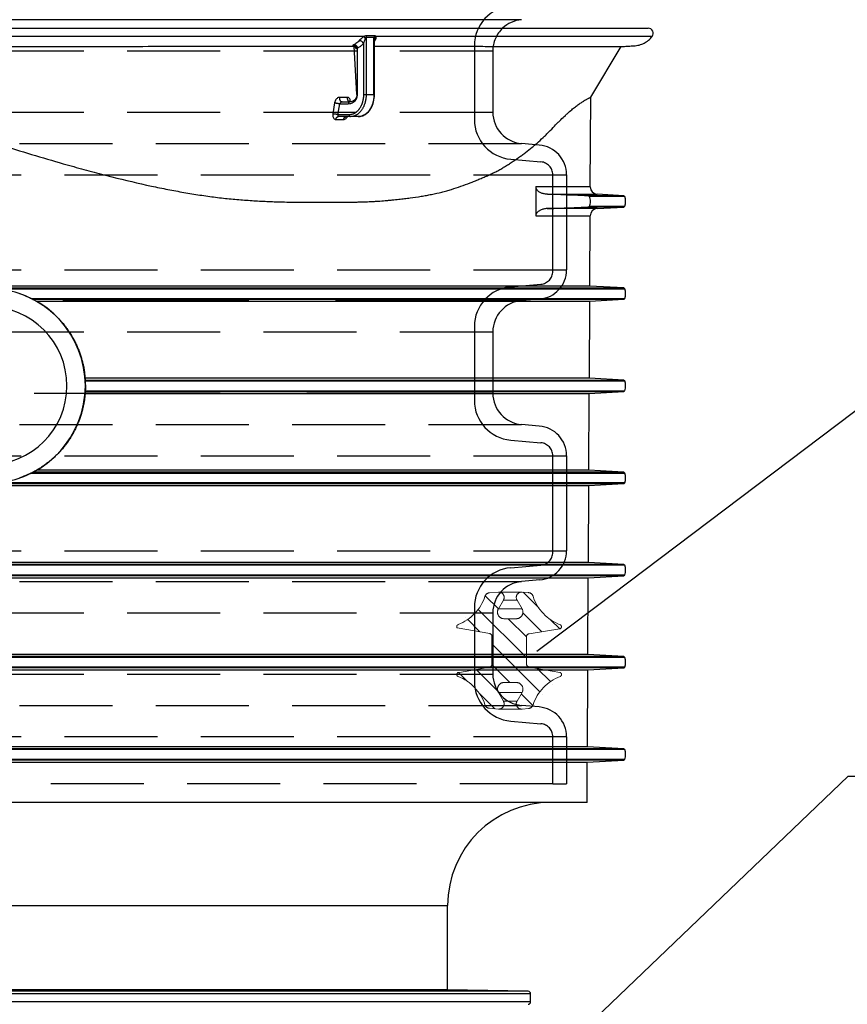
# Model space of a CAD drawing. Extents: x -92 to 107, y -193 to 75.
# Tile 7 of 10: x -4 to 29, y -119 to -79. Entities that reach past the tile are written whole.
import ezdxf

# ---------------------------------------------------------------- set-up
doc = ezdxf.new("R2010")
doc.units = 0
doc.header["$LTSCALE"] = 10
doc.header["$MEASUREMENT"] = 0
doc.linetypes.add('HIDDEN1', pattern=[1.1, 0.75, -0.35])
doc.layers.get('0').update_dxf_attribs({"linetype": 'CONTINUOUS'})
doc.layers.add('ASS', color=7, linetype='CONTINUOUS')
doc.layers.add('CIENKA', color=7, linetype='CONTINUOUS')

msp = doc.modelspace()

# ---------------------------------------------------------------- hatches: boundary and pattern name
at = {"layer": 'CIENKA', "linetype": 'HIDDEN1', "lineweight": 0}
h = msp.add_hatch(dxfattribs=at)
h.set_pattern_fill('ANSI31', color=256, scale=0.185805, angle=90, style=0)
h.set_pattern_definition([(135, (21.5264, -113.37864), (-0.417144, -0.417144), [])])
edge = h.paths.add_edge_path(flags=0)
edge.add_arc((16.144, -103.23), 0.268, -90, 30, ccw=False)
edge.add_line((16.144, -103.498), (15.654, -103.498))
edge.add_arc((15.654, -103.23), 0.268, 150, 270, ccw=False)
edge.add_line((15.422, -103.096), (15.625, -102.745))
edge.add_arc((15.439, -102.638), 0.215, 330, 455)
edge.add_line((15.42, -102.424), (15.062, -102.455))
edge.add_arc((15.08, -102.669), 0.215, 95, 161.8607)
edge.add_arc((13.143, -102.034), 1.824, 291.0231, 341.8607, ccw=False)
edge.add_arc((13.828, -103.817), 0.0859, 111.0231, 212.8918)
edge.add_line((13.756, -103.864), (15.072, -104.096))
edge.add_arc((15.052, -104.206), 0.111, 0, 80, ccw=False)
edge.add_line((15.164, -104.206), (15.164, -105.34))
edge.add_arc((15.052, -105.34), 0.111, 280, 360, ccw=False)
edge.add_line((15.072, -105.45), (13.847, -105.666))
edge.add_arc((13.828, -105.749), 0.0859, 77.0376, 248.9757)
edge.add_arc((13.143, -107.532), 1.824, 18.1388, 68.9757, ccw=False)
edge.add_arc((15.08, -106.898), 0.215, 198.1388, 265)
edge.add_line((15.062, -107.111), (15.42, -107.143))
edge.add_arc((15.439, -106.929), 0.215, 265, 390)
edge.add_line((15.625, -106.822), (15.423, -106.472))
edge.add_arc((15.655, -106.337), 0.268, 90, 210, ccw=False)
edge.add_line((15.655, -106.069), (16.143, -106.069))
edge.add_arc((16.143, -106.337), 0.268, -30, 90, ccw=False)
edge.add_line((16.375, -106.472), (16.173, -106.822))
edge.add_arc((16.359, -106.929), 0.215, 150, 275)
edge.add_line((16.377, -107.143), (16.636, -107.12))
edge.add_arc((16.617, -106.906), 0.215, 275, 342.0068)
edge.add_arc((18.557, -107.536), 1.824, 110.7012, 162.0068, ccw=False)
edge.add_arc((17.881, -105.749), 0.0859, 290.7012, 440)
edge.add_line((17.896, -105.665), (16.667, -105.448))
edge.add_arc((16.691, -105.309), 0.141, 180, 260, ccw=False)
edge.add_line((16.55, -105.309), (16.55, -104.237))
edge.add_arc((16.684, -104.237), 0.134, 99.1556, 180, ccw=False)
edge.add_line((16.662, -104.105), (17.895, -103.906))
edge.add_arc((17.881, -103.822), 0.0859, 279.1556, 429.2489)
edge.add_arc((18.558, -102.035), 1.824, 197.8542, 249.2489, ccw=False)
edge.add_arc((16.617, -102.66), 0.215, 17.8542, 85)
edge.add_line((16.636, -102.447), (16.377, -102.424))
edge.add_arc((16.359, -102.638), 0.215, 85, 210)
edge.add_line((16.173, -102.745), (16.376, -103.096))

# ---------------------------------------------------------------- linework, layer by layer
at = {"linetype": 'Continuous'}
for p, q in [((16.351, -79.343), (-17.228, -79.343)), ((-17.228, -79.673), (21.459, -79.673)), ((10.002, -80.011), (-17.228, -80.011)), ((10.086, -80.053), (10.086, -82.351)), ((10.401, -82.351), (10.401, -80.053)), ((10.423, -82.351), (10.423, -80.141)), ((21.622, -80.011), (10.483, -80.011)), ((9.718, -82.351), (9.605, -80.402)), ((9.74, -82.351), (9.74, -80.476)), ((9.981, -80.291), (9.981, -82.351)), ((19.15, -82.462), (20.38, -80.414)), ((9.981, -82.351), (10.086, -82.351)), ((10.086, -82.351), (10.401, -82.351)), ((10.423, -82.351), (10.401, -82.351)), ((19.131, -86.078), (19.15, -82.462)), ((8.816, -82.689), (8.744, -83.135)), ((8.95, -83.169), (9.022, -82.722)), ((9.022, -82.722), (9.368, -82.722)), ((9.113, -82.648), (9.42, -82.648)), ((9.402, -83.169), (8.95, -83.169)), ((9.455, -83.243), (8.968, -83.243)), ((9.77, -83.243), (9.455, -83.243)), ((16.939, -86.078), (16.929, -87.248)), ((19.131, -86.078), (16.939, -86.078)), ((17.401, -86.376), (19.412, -86.376)), ((20.478, -86.437), (19.033, -86.437)), ((20.518, -86.467), (19.091, -86.467)), ((20.478, -86.437), (19.412, -86.376)), ((19.405, -86.952), (17.391, -86.952)), ((20.478, -86.891), (19.033, -86.891)), ((20.518, -86.862), (19.091, -86.862)), ((19.405, -86.952), (20.478, -86.891)), ((16.929, -87.248), (19.125, -87.248)), ((19.11, -90.078), (19.125, -87.248)), ((19.11, -90.078), (-17.228, -90.078)), ((-17.228, -90.155), (20.478, -90.155)), ((20.478, -90.155), (19.11, -90.078)), ((-4.803, -90.185), (20.518, -90.185)), ((-3.419, -90.58), (20.518, -90.58)), ((-3.36, -90.61), (20.478, -90.61)), ((-3.217, -90.688), (19.107, -90.688)), ((19.091, -93.795), (19.107, -90.688)), ((19.107, -90.688), (20.478, -90.61)), ((19.091, -93.795), (-1.25, -93.795)), ((-1.245, -93.874), (20.478, -93.874)), ((-1.243, -93.903), (20.518, -93.903)), ((20.478, -93.874), (19.091, -93.795)), ((-1.25, -94.407), (19.087, -94.407)), ((-1.245, -94.328), (20.478, -94.328)), ((-1.243, -94.299), (20.518, -94.299)), ((19.071, -97.512), (19.087, -94.407)), ((19.087, -94.407), (20.478, -94.328)), ((-3.419, -97.622), (20.518, -97.622)), ((20.478, -97.592), (-3.36, -97.592)), ((19.071, -97.512), (-3.214, -97.512)), ((20.478, -97.592), (19.071, -97.512)), ((-17.228, -98.047), (20.478, -98.047)), ((20.518, -98.017), (-4.803, -98.017)), ((19.068, -98.127), (20.478, -98.047)), ((-17.228, -98.127), (19.068, -98.127)), ((19.052, -101.23), (19.068, -98.127)), ((19.052, -101.23), (-17.228, -101.23)), ((20.478, -101.311), (19.052, -101.23)), ((20.478, -101.311), (-17.228, -101.311)), ((20.518, -101.34), (-17.228, -101.34)), ((20.518, -101.736), (-17.228, -101.736)), ((20.478, -101.765), (-17.228, -101.765)), ((-17.228, -101.846), (19.048, -101.846)), ((19.032, -104.947), (19.048, -101.846)), ((19.048, -101.846), (20.478, -101.765)), ((19.032, -104.947), (-17.228, -104.947)), ((20.478, -105.029), (-17.228, -105.029)), ((20.518, -105.059), (-17.228, -105.059)), ((20.478, -105.029), (19.032, -104.947)), ((20.518, -105.454), (-17.228, -105.454)), ((20.478, -105.484), (-17.228, -105.484)), ((-17.228, -105.566), (19.029, -105.566)), ((19.013, -108.664), (19.029, -105.566)), ((19.029, -105.566), (20.478, -105.484)), ((19.013, -108.664), (-17.228, -108.664)), ((20.478, -108.748), (-17.228, -108.748)), ((20.518, -108.777), (-17.228, -108.777)), ((20.478, -108.748), (19.013, -108.664)), ((20.518, -109.172), (-17.228, -109.172)), ((20.478, -109.202), (-17.228, -109.202)), ((19.009, -109.286), (20.478, -109.202)), ((-17.228, -109.286), (19.009, -109.286)), ((19.001, -110.909), (19.009, -109.286)), ((19.001, -110.909), (-17.228, -110.909)), ((-17.228, -115.073), (13.375, -115.073)), ((13.375, -118.473), (13.375, -115.073)), ((13.375, -118.473), (-17.228, -118.473)), ((16.621, -118.53), (-17.228, -118.53)), ((16.724, -118.634), (-17.228, -118.634)), ((16.621, -118.53), (13.375, -118.473)), ((16.724, -118.95), (16.724, -118.634)), ((16.724, -118.95), (-17.228, -118.95))]:
    msp.add_line(p, q, dxfattribs=at)
for points in [[(9.981, -80.291), (9.977, -80.285, 0.008604), (9.974, -80.28, 0.007896), (9.97, -80.274, 0.007541), (9.966, -80.268, 0.007646), (9.962, -80.263, 0.007593), (9.957, -80.257, 0.007521), (9.952, -80.251, 0.007438), (9.947, -80.245, 0.007446), (9.941, -80.24, 0.007422), (9.936, -80.234, 0.007448), (9.93, -80.229, 0.007462), (9.924, -80.223, 0.00752), (9.917, -80.218, 0.007586), (9.911, -80.213, 0.007691), (9.904, -80.209, 0.007789), (9.898, -80.204, 0.007885), (9.891, -80.2, 0.008102), (9.884, -80.196, 0.00841), (9.877, -80.193, 0.008451), (9.871, -80.189, 0.008197), (9.864, -80.186, 0.009145), (9.858, -80.184, 0.010988), (9.851, -80.182, 0.009098), (9.845, -80.18, 0.004083), (9.839, -80.178, 0.012665), (9.833, -80.177, 0.023328), (9.823, -80.175, 0.013133), (9.811, -80.174, 0.00757)], [(10.002, -80.011), (10.002, -80.013, 0.003595), (10.003, -80.016, 0.003313), (10.004, -80.018, 0.003089), (10.005, -80.02, 0.002943), (10.006, -80.023, 0.002787), (10.007, -80.026, 0.002646), (10.009, -80.029, 0.002511), (10.01, -80.031, 0.002399), (10.011, -80.034, 0.002288), (10.012, -80.037, 0.002194), (10.014, -80.04, 0.002101), (10.015, -80.043, 0.00202), (10.017, -80.046, 0.001944), (10.019, -80.049, 0.00188), (10.02, -80.053, 0.00181), (10.022, -80.056, 0.001743), (10.024, -80.059, 0.001702), (10.026, -80.062, 0.001684), (10.027, -80.066, 0.001593), (10.029, -80.069, 0.001456), (10.031, -80.073, 0.001559), (10.033, -80.076, 0.001796), (10.035, -80.079, 0.001348), (10.037, -80.083, 0.000496), (10.039, -80.086, 0.001821), (10.041, -80.09, 0.003024), (10.045, -80.095, 0.001469), (10.05, -80.103, 0.00078)], [(10.414, -79.982), (10.413, -79.984, 0.00334), (10.412, -79.986, 0.003298), (10.411, -79.988, 0.003267), (10.411, -79.991, 0.003257), (10.41, -79.993, 0.00324), (10.409, -79.995, 0.003222), (10.409, -79.997, 0.003202), (10.408, -80, 0.003187), (10.407, -80.002, 0.00317), (10.407, -80.004, 0.003155), (10.406, -80.007, 0.003137), (10.406, -80.009, 0.003121), (10.405, -80.011, 0.003108), (10.405, -80.014, 0.0031), (10.404, -80.016, 0.003078), (10.404, -80.019, 0.003047), (10.404, -80.021, 0.003059), (10.403, -80.024, 0.003107), (10.403, -80.026, 0.003009), (10.403, -80.029, 0.002803), (10.402, -80.031, 0.003076), (10.402, -80.033, 0.003642), (10.402, -80.036, 0.002768), (10.402, -80.038, 0.000978), (10.402, -80.041, 0.003863), (10.402, -80.043, 0.006608), (10.401, -80.048, 0.003241), (10.401, -80.053, 0.001722)], [(10.483, -80.011), (10.48, -80.013, 0.005872), (10.477, -80.016, 0.005824), (10.473, -80.018, 0.005837), (10.47, -80.021, 0.00595), (10.467, -80.023, 0.006033), (10.464, -80.026, 0.006101), (10.462, -80.029, 0.006168), (10.459, -80.031, 0.00625), (10.456, -80.034, 0.006326), (10.453, -80.037, 0.006406), (10.451, -80.04, 0.006481), (10.448, -80.043, 0.006558), (10.446, -80.046, 0.006641), (10.444, -80.049, 0.006731), (10.441, -80.053, 0.006795), (10.439, -80.056, 0.006832), (10.437, -80.059, 0.006966), (10.435, -80.062, 0.007173), (10.434, -80.066, 0.007062), (10.432, -80.069, 0.006683), (10.43, -80.073, 0.007403), (10.429, -80.076, 0.008844), (10.427, -80.079, 0.006879), (10.426, -80.083, 0.002578), (10.425, -80.086, 0.009619), (10.424, -80.09, 0.016779), (10.423, -80.095, 0.008467), (10.421, -80.103, 0.004569)], [(10.441, -80.174), (10.44, -80.174, 0.001614), (10.439, -80.174, 0.001613), (10.439, -80.174, 0.001622), (10.438, -80.174, 0.001643), (10.438, -80.174, 0.001659), (10.437, -80.174, 0.001674), (10.436, -80.174, 0.001689), (10.436, -80.174, 0.001706), (10.435, -80.174, 0.001722), (10.435, -80.174, 0.001739), (10.434, -80.175, 0.001755), (10.433, -80.175, 0.001771), (10.433, -80.175, 0.001789), (10.432, -80.175, 0.00181), (10.432, -80.175, 0.001822), (10.431, -80.175, 0.001828), (10.431, -80.175, 0.001861), (10.43, -80.175, 0.001919), (10.429, -80.175, 0.00188), (10.429, -80.175, 0.001769), (10.428, -80.175, 0.001975), (10.428, -80.175, 0.002387), (10.427, -80.175, 0.00182), (10.427, -80.175, 0.000607), (10.426, -80.176, 0.002614), (10.425, -80.176, 0.004581), (10.424, -80.176, 0.002256), (10.423, -80.176, 0.001196)], [(9.55, -80.372), (9.555, -80.371, -0.008376), (9.56, -80.371, -0.008235), (9.565, -80.371, -0.008186), (9.57, -80.371, -0.008304), (9.575, -80.371, -0.008361), (9.58, -80.371, -0.008388), (9.585, -80.371, -0.008407), (9.59, -80.372, -0.008446), (9.595, -80.373, -0.008467), (9.6, -80.374, -0.008489), (9.605, -80.375, -0.0085), (9.61, -80.376, -0.008513), (9.615, -80.378, -0.008517), (9.62, -80.379, -0.008516), (9.625, -80.381, -0.008515), (9.629, -80.383, -0.008504), (9.634, -80.385, -0.008492), (9.638, -80.388, -0.008463), (9.643, -80.39, -0.008454), (9.647, -80.393, -0.008435), (9.651, -80.395, -0.008386), (9.656, -80.398, -0.008292), (9.66, -80.401, -0.008337), (9.663, -80.404, -0.008392), (9.667, -80.407, -0.007766), (9.671, -80.41, -0.007198), (9.674, -80.413, -0.0086), (9.676, -80.416, -0.011504), (9.678, -80.418, -0.015959), (9.68, -80.42, -0.023106), (9.681, -80.422, -0.036403), (9.681, -80.424, -0.060372), (9.681, -80.425, -0.103321), (9.681, -80.426, -0.136515), (9.68, -80.427, -0.106981), (9.678, -80.427, -0.064046), (9.676, -80.427, -0.037955), (9.674, -80.427, -0.024713), (9.67, -80.426, -0.016196), (9.667, -80.426, -0.011156), (9.663, -80.424, -0.009262), (9.658, -80.423, -0.008323), (9.653, -80.421, -0.004987), (9.647, -80.419, -0.001666), (9.642, -80.418, -0.005463), (9.635, -80.415, -0.006853), (9.622, -80.409, -0.002691), (9.605, -80.402, -0.001307)], [(9.601, -80.336), (9.606, -80.336, -0.0168), (9.611, -80.336, -0.015411), (9.616, -80.337, -0.01463), (9.622, -80.338, -0.01468), (9.627, -80.34, -0.014345), (9.633, -80.342, -0.013932), (9.639, -80.344, -0.013443), (9.645, -80.347, -0.013097), (9.651, -80.35, -0.012648), (9.656, -80.354, -0.012279), (9.662, -80.358, -0.011852), (9.668, -80.362, -0.011502), (9.674, -80.367, -0.011132), (9.679, -80.372, -0.010829), (9.685, -80.377, -0.010487), (9.69, -80.383, -0.010159), (9.695, -80.389, -0.00996), (9.7, -80.395, -0.009868), (9.705, -80.401, -0.009436), (9.71, -80.408, -0.008741), (9.714, -80.414, -0.009293), (9.718, -80.421, -0.010581), (9.722, -80.428, -0.008279), (9.725, -80.435, -0.003598), (9.728, -80.441, -0.010813), (9.731, -80.449, -0.018196), (9.735, -80.461, -0.009451), (9.74, -80.476, -0.005244)], [(9.012, -82.466), (9.011, -82.471, 0.006402), (9.01, -82.476, 0.00624), (9.01, -82.481, 0.006164), (9.01, -82.487, 0.006236), (9.009, -82.492, 0.006264), (9.009, -82.497, 0.006276), (9.009, -82.503, 0.006287), (9.009, -82.508, 0.006325), (9.01, -82.513, 0.006355), (9.01, -82.519, 0.006394), (9.011, -82.524, 0.006433), (9.011, -82.53, 0.006481), (9.012, -82.535, 0.006532), (9.013, -82.54, 0.006587), (9.014, -82.545, 0.00665), (9.016, -82.55, 0.006711), (9.017, -82.555, 0.006787), (9.018, -82.56, 0.006856), (9.02, -82.565, 0.006942), (9.022, -82.57, 0.007012), (9.024, -82.575, 0.007115), (9.025, -82.579, 0.007206), (9.028, -82.584, 0.007296), (9.03, -82.588, 0.007338), (9.032, -82.592, 0.007539), (9.034, -82.596, 0.007703), (9.037, -82.6, 0.007836), (9.039, -82.604, 0.008126), (9.042, -82.607, 0.00839), (9.045, -82.611, 0.008642), (9.047, -82.614, 0.008894), (9.05, -82.618, 0.009171), (9.053, -82.621, 0.009454), (9.057, -82.624, 0.009752), (9.06, -82.627, 0.010013), (9.063, -82.63, 0.010237), (9.066, -82.632, 0.0106), (9.07, -82.635, 0.011074), (9.073, -82.637, 0.011058), (9.077, -82.639, 0.010599), (9.08, -82.64, 0.011843), (9.084, -82.642, 0.014254), (9.088, -82.644, 0.011219), (9.091, -82.645, 0.004323), (9.095, -82.646, 0.015685), (9.099, -82.647, 0.027399), (9.105, -82.647, 0.01384), (9.113, -82.648, 0.007457)], [(9.326, -82.466), (9.326, -82.471, 0.006387), (9.325, -82.476, 0.006228), (9.325, -82.481, 0.006154), (9.324, -82.486, 0.006226), (9.324, -82.491, 0.006253), (9.324, -82.497, 0.006265), (9.324, -82.502, 0.006276), (9.324, -82.507, 0.006312), (9.324, -82.513, 0.00634), (9.325, -82.518, 0.006377), (9.325, -82.523, 0.006414), (9.326, -82.528, 0.006459), (9.327, -82.534, 0.006508), (9.328, -82.539, 0.006558), (9.329, -82.544, 0.006617), (9.33, -82.549, 0.006674), (9.331, -82.554, 0.006744), (9.333, -82.559, 0.006809), (9.334, -82.564, 0.006887), (9.336, -82.568, 0.00695), (9.338, -82.573, 0.007047), (9.34, -82.578, 0.007134), (9.342, -82.582, 0.00721), (9.344, -82.586, 0.007247), (9.346, -82.59, 0.007426), (9.348, -82.594, 0.007548), (9.35, -82.598, 0.007674), (9.353, -82.602, 0.007938), (9.355, -82.606, 0.008164), (9.358, -82.609, 0.008408), (9.361, -82.613, 0.008647), (9.364, -82.616, 0.0089), (9.367, -82.619, 0.009159), (9.37, -82.622, 0.009438), (9.373, -82.625, 0.009678), (9.376, -82.628, 0.009883), (9.38, -82.631, 0.010223), (9.383, -82.633, 0.010675), (9.387, -82.635, 0.010649), (9.39, -82.637, 0.010199), (9.394, -82.639, 0.011401), (9.397, -82.641, 0.013738), (9.401, -82.643, 0.010799), (9.404, -82.644, 0.004126), (9.408, -82.645, 0.015142), (9.412, -82.646, 0.026515), (9.418, -82.647, 0.013399), (9.426, -82.648, 0.007217)], [(9.981, -82.351), (9.98, -82.39, -0.009056), (9.978, -82.429, -0.008618), (9.975, -82.469, -0.00853), (9.97, -82.51, -0.008953), (9.963, -82.55, -0.009217), (9.955, -82.591, -0.009445), (9.945, -82.632, -0.009669), (9.934, -82.672, -0.009998), (9.921, -82.712, -0.010298), (9.907, -82.751, -0.010653), (9.891, -82.789, -0.011002), (9.873, -82.826, -0.011398), (9.854, -82.862, -0.011814), (9.833, -82.896, -0.012269), (9.811, -82.929, -0.01271), (9.788, -82.96, -0.013114), (9.764, -82.989, -0.013703), (9.738, -83.016, -0.014407), (9.712, -83.041, -0.014614), (9.685, -83.064, -0.01424), (9.658, -83.085, -0.015885), (9.629, -83.103, -0.018969), (9.6, -83.119, -0.015501), (9.572, -83.133, -0.00689), (9.547, -83.144, -0.021046), (9.515, -83.153, -0.036738), (9.466, -83.161, -0.019329), (9.402, -83.169, -0.010713)], [(10.086, -82.351), (10.085, -82.393, -0.009056), (10.083, -82.436, -0.008618), (10.079, -82.48, -0.00853), (10.074, -82.524, -0.008953), (10.067, -82.568, -0.009217), (10.058, -82.613, -0.009445), (10.047, -82.657, -0.009669), (10.035, -82.701, -0.009998), (10.021, -82.744, -0.010298), (10.005, -82.787, -0.010654), (9.988, -82.829, -0.011002), (9.968, -82.869, -0.011398), (9.947, -82.908, -0.011814), (9.925, -82.946, -0.012269), (9.901, -82.982, -0.01271), (9.876, -83.016, -0.013114), (9.849, -83.047, -0.013703), (9.821, -83.077, -0.014407), (9.793, -83.104, -0.014614), (9.763, -83.129, -0.01424), (9.733, -83.151, -0.015885), (9.703, -83.171, -0.018968), (9.671, -83.189, -0.015501), (9.64, -83.204, -0.00689), (9.613, -83.216, -0.021046), (9.577, -83.226, -0.036737), (9.524, -83.235, -0.019328), (9.455, -83.243, -0.010713)], [(9.74, -82.351), (9.738, -82.351, -0.000002), (9.737, -82.351, -0.000002), (9.736, -82.351, -0.000002), (9.734, -82.351, -0.000003), (9.733, -82.351, -0.000003), (9.732, -82.351, -0.000003), (9.731, -82.351, -0.000003), (9.73, -82.351, -0.000004), (9.729, -82.351, -0.000004), (9.728, -82.351, -0.000004), (9.727, -82.351, -0.000005), (9.726, -82.351, -0.000005), (9.725, -82.351, -0.000006), (9.724, -82.351, -0.000006), (9.723, -82.351, -0.000007), (9.723, -82.351, -0.000008), (9.722, -82.351, -0.000009), (9.721, -82.351, -0.000011), (9.721, -82.351, -0.000013), (9.72, -82.351, -0.000014), (9.72, -82.351, -0.000019), (9.719, -82.351, -0.000028), (9.719, -82.351, -0.000029), (9.719, -82.351, -0.000013), (9.718, -82.351, -0.000058), (9.718, -82.351, -0.000214), (9.718, -82.351, -0.000303), (9.718, -82.351, -0.000353)], [(10.401, -82.351), (10.401, -82.393, -0.009056), (10.398, -82.436, -0.008618), (10.395, -82.48, -0.00853), (10.389, -82.524, -0.008953), (10.382, -82.568, -0.009217), (10.374, -82.613, -0.009445), (10.363, -82.657, -0.009669), (10.351, -82.701, -0.009998), (10.337, -82.744, -0.010298), (10.321, -82.787, -0.010653), (10.303, -82.829, -0.011002), (10.284, -82.869, -0.011398), (10.263, -82.908, -0.011814), (10.24, -82.946, -0.012269), (10.217, -82.982, -0.01271), (10.191, -83.016, -0.013114), (10.165, -83.047, -0.013703), (10.137, -83.077, -0.014407), (10.108, -83.104, -0.014614), (10.079, -83.129, -0.01424), (10.049, -83.151, -0.015885), (10.018, -83.171, -0.018969), (9.986, -83.189, -0.015502), (9.956, -83.204, -0.00689), (9.928, -83.216, -0.021046), (9.893, -83.226, -0.036738), (9.84, -83.235, -0.019329), (9.77, -83.243, -0.010713)], [(8.816, -82.689), (8.822, -82.689, -0.003739), (8.827, -82.689, -0.003267), (8.833, -82.69, -0.002982), (8.839, -82.69, -0.002902), (8.845, -82.69, -0.002767), (8.852, -82.691, -0.002644), (8.859, -82.691, -0.002525), (8.866, -82.692, -0.002449), (8.873, -82.693, -0.002367), (8.881, -82.694, -0.002311), (8.889, -82.694, -0.002254), (8.896, -82.695, -0.002218), (8.904, -82.697, -0.002186), (8.912, -82.698, -0.002171), (8.92, -82.699, -0.002156), (8.928, -82.7, -0.002145), (8.936, -82.702, -0.002168), (8.944, -82.703, -0.002218), (8.952, -82.705, -0.0022), (8.96, -82.706, -0.002112), (8.967, -82.708, -0.002336), (8.974, -82.709, -0.002788), (8.981, -82.711, -0.002297), (8.988, -82.713, -0.001027), (8.994, -82.714, -0.003197), (9.001, -82.716, -0.005936), (9.01, -82.719, -0.003402), (9.022, -82.722, -0.001987)], [(9.42, -82.648), (9.418, -82.648, 0.018098), (9.415, -82.648, 0.017104), (9.413, -82.649, 0.016691), (9.41, -82.65, 0.017164), (9.407, -82.65, 0.017163), (9.405, -82.651, 0.016987), (9.402, -82.653, 0.016658), (9.4, -82.654, 0.016429), (9.397, -82.656, 0.016012), (9.395, -82.658, 0.015632), (9.392, -82.66, 0.015129), (9.39, -82.662, 0.014678), (9.387, -82.664, 0.014164), (9.385, -82.667, 0.013708), (9.383, -82.67, 0.013177), (9.381, -82.673, 0.012653), (9.379, -82.676, 0.012273), (9.377, -82.679, 0.012017), (9.376, -82.683, 0.01134), (9.374, -82.686, 0.010368), (9.373, -82.69, 0.010866), (9.372, -82.693, 0.01217), (9.371, -82.697, 0.009356), (9.37, -82.701, 0.004028), (9.369, -82.704, 0.01197), (9.369, -82.708, 0.01955), (9.368, -82.714, 0.009879), (9.368, -82.722, 0.005409)], [(9.399, -82.648), (9.399, -82.647, 0.003308), (9.399, -82.647, 0.003468), (9.399, -82.646, 0.00358), (9.399, -82.645, 0.003614), (9.399, -82.645, 0.003678), (9.399, -82.644, 0.003742), (9.399, -82.643, 0.003815), (9.399, -82.643, 0.003865), (9.4, -82.642, 0.003929), (9.4, -82.641, 0.003975), (9.4, -82.641, 0.004034), (9.4, -82.64, 0.004071), (9.4, -82.64, 0.004122), (9.4, -82.639, 0.00415), (9.4, -82.639, 0.004191), (9.4, -82.638, 0.004207), (9.4, -82.637, 0.004237), (9.4, -82.637, 0.004241), (9.4, -82.636, 0.004258), (9.4, -82.636, 0.004249), (9.4, -82.635, 0.004252), (9.4, -82.635, 0.004228), (9.4, -82.634, 0.004217), (9.399, -82.634, 0.004177), (9.399, -82.633, 0.00415), (9.399, -82.633, 0.004095), (9.399, -82.632, 0.004052), (9.399, -82.632, 0.00398), (9.399, -82.631, 0.003922), (9.399, -82.631, 0.003835), (9.399, -82.631, 0.003761), (9.399, -82.63, 0.003658), (9.399, -82.63, 0.003571), (9.398, -82.629, 0.003458), (9.398, -82.629, 0.003351), (9.398, -82.628, 0.003209), (9.398, -82.628, 0.003111), (9.398, -82.628, 0.003004), (9.398, -82.627, 0.002825), (9.398, -82.627, 0.002568), (9.397, -82.626, 0.002591), (9.397, -82.626, 0.002695), (9.397, -82.626, 0.002117), (9.397, -82.625, 0.001288), (9.397, -82.625, 0.002343), (9.397, -82.624, 0.002654), (9.396, -82.624, 0.001227), (9.396, -82.623, 0.000733)], [(9.396, -82.623), (9.396, -82.623, 0.001791), (9.396, -82.624, 0.001797), (9.396, -82.624, 0.001801), (9.396, -82.624, 0.001804), (9.396, -82.625, 0.001808), (9.396, -82.625, 0.001812), (9.396, -82.626, 0.001815), (9.396, -82.626, 0.001818), (9.396, -82.626, 0.001822), (9.396, -82.627, 0.001825), (9.396, -82.627, 0.001828), (9.396, -82.627, 0.00183), (9.397, -82.628, 0.001833), (9.397, -82.628, 0.001836), (9.397, -82.628, 0.001838), (9.397, -82.629, 0.00184), (9.397, -82.629, 0.001843), (9.397, -82.63, 0.001845), (9.397, -82.63, 0.001847), (9.397, -82.63, 0.001849), (9.397, -82.631, 0.00185), (9.397, -82.631, 0.001851), (9.397, -82.631, 0.001853), (9.397, -82.632, 0.001858), (9.398, -82.632, 0.001855), (9.398, -82.632, 0.001844), (9.398, -82.633, 0.001861), (9.398, -82.633, 0.001899), (9.398, -82.633, 0.001846), (9.398, -82.634, 0.001725), (9.398, -82.634, 0.001903), (9.398, -82.635, 0.002266), (9.398, -82.635, 0.001723), (9.399, -82.635, 0.000597), (9.399, -82.636, 0.002425), (9.399, -82.636, 0.004172), (9.399, -82.636, 0.002043), (9.399, -82.637, 0.001084)], [(8.95, -83.169), (8.945, -83.167, 0.003676), (8.94, -83.166, 0.003217), (8.934, -83.164, 0.002941), (8.928, -83.162, 0.002865), (8.922, -83.161, 0.002736), (8.915, -83.159, 0.002617), (8.909, -83.157, 0.002502), (8.902, -83.156, 0.00243), (8.894, -83.154, 0.002352), (8.887, -83.153, 0.002299), (8.879, -83.151, 0.002245), (8.871, -83.149, 0.002211), (8.864, -83.148, 0.002182), (8.856, -83.147, 0.002169), (8.848, -83.145, 0.002156), (8.84, -83.144, 0.002147), (8.832, -83.143, 0.002172), (8.824, -83.142, 0.002225), (8.816, -83.141, 0.00221), (8.808, -83.14, 0.002123), (8.801, -83.139, 0.002351), (8.793, -83.138, 0.002809), (8.786, -83.137, 0.002318), (8.779, -83.137, 0.001038), (8.773, -83.136, 0.003231), (8.766, -83.136, 0.006013), (8.756, -83.136, 0.003455), (8.744, -83.135, 0.002021)], [(8.866, -83.358), (8.867, -83.352, -0.007961), (8.869, -83.346, -0.007755), (8.87, -83.34, -0.00777), (8.872, -83.334, -0.00813), (8.874, -83.328, -0.008392), (8.876, -83.322, -0.008625), (8.878, -83.317, -0.008862), (8.88, -83.311, -0.009168), (8.883, -83.305, -0.00946), (8.886, -83.3, -0.009785), (8.889, -83.295, -0.010109), (8.892, -83.289, -0.010459), (8.896, -83.285, -0.010829), (8.899, -83.28, -0.011221), (8.903, -83.275, -0.011592), (8.907, -83.271, -0.011917), (8.911, -83.267, -0.012411), (8.915, -83.264, -0.013013), (8.919, -83.26, -0.013115), (8.923, -83.257, -0.012689), (8.928, -83.254, -0.014158), (8.932, -83.252, -0.016955), (8.937, -83.25, -0.013635), (8.941, -83.248, -0.005722), (8.945, -83.247, -0.018725), (8.95, -83.245, -0.032687), (8.958, -83.244, -0.016894), (8.968, -83.243, -0.009252)], [(9.181, -83.358), (9.182, -83.352, -0.007417), (9.183, -83.346, -0.007235), (9.184, -83.34, -0.007262), (9.186, -83.334, -0.007612), (9.188, -83.328, -0.007876), (9.19, -83.322, -0.008115), (9.192, -83.317, -0.008364), (9.194, -83.311, -0.008681), (9.197, -83.305, -0.008992), (9.2, -83.3, -0.009339), (9.203, -83.295, -0.009694), (9.206, -83.29, -0.010079), (9.209, -83.285, -0.010494), (9.212, -83.28, -0.010937), (9.216, -83.276, -0.011372), (9.22, -83.271, -0.011769), (9.223, -83.268, -0.012345), (9.227, -83.264, -0.01304), (9.231, -83.261, -0.013247), (9.235, -83.258, -0.012911), (9.239, -83.255, -0.014517), (9.244, -83.252, -0.017533), (9.248, -83.25, -0.014219), (9.252, -83.249, -0.005994), (9.256, -83.247, -0.019697), (9.26, -83.246, -0.034759), (9.267, -83.245, -0.018093), (9.277, -83.244, -0.009932)], [(9.402, -83.169), (9.402, -83.171, 0.005523), (9.402, -83.173, 0.005449), (9.402, -83.176, 0.005432), (9.403, -83.178, 0.005515), (9.403, -83.18, 0.005569), (9.403, -83.182, 0.005611), (9.403, -83.185, 0.005655), (9.404, -83.187, 0.005716), (9.404, -83.189, 0.005773), (9.405, -83.192, 0.005835), (9.405, -83.194, 0.005899), (9.406, -83.196, 0.005967), (9.407, -83.198, 0.00604), (9.407, -83.2, 0.006114), (9.408, -83.203, 0.006195), (9.409, -83.205, 0.006273), (9.41, -83.207, 0.006363), (9.41, -83.209, 0.006446), (9.411, -83.211, 0.006542), (9.412, -83.213, 0.006626), (9.413, -83.214, 0.006734), (9.414, -83.216, 0.006832), (9.415, -83.218, 0.006929), (9.416, -83.22, 0.00699), (9.418, -83.221, 0.007164), (9.419, -83.223, 0.007306), (9.42, -83.224, 0.007428), (9.421, -83.226, 0.007665), (9.422, -83.227, 0.007881), (9.424, -83.229, 0.008085), (9.425, -83.23, 0.008288), (9.427, -83.231, 0.008504), (9.428, -83.233, 0.008725), (9.429, -83.234, 0.008954), (9.431, -83.235, 0.009146), (9.432, -83.236, 0.009301), (9.434, -83.237, 0.009582), (9.435, -83.238, 0.009962), (9.437, -83.239, 0.009891), (9.439, -83.239, 0.009425), (9.44, -83.24, 0.010502), (9.442, -83.241, 0.012614), (9.443, -83.241, 0.009844), (9.445, -83.242, 0.003697), (9.446, -83.242, 0.013786), (9.448, -83.242, 0.023996), (9.451, -83.243, 0.012027), (9.455, -83.243, 0.006454)], [(-3.89, -90.383), (-3.745, -90.436, -0.010225), (-3.6, -90.495, -0.009919), (-3.457, -90.561, -0.009825), (-3.315, -90.633, -0.010072), (-3.175, -90.712, -0.01019), (-3.037, -90.797, -0.010258), (-2.902, -90.889, -0.010302), (-2.77, -90.986, -0.010395), (-2.641, -91.09, -0.010444), (-2.516, -91.199, -0.010505), (-2.396, -91.315, -0.010534), (-2.28, -91.435, -0.01057), (-2.169, -91.561, -0.010594), (-2.063, -91.691, -0.010626), (-1.963, -91.826, -0.010606), (-1.869, -91.965, -0.010545), (-1.781, -92.107, -0.010609), (-1.7, -92.253, -0.01076), (-1.625, -92.402, -0.010474), (-1.556, -92.553, -0.009821), (-1.494, -92.704, -0.01065), (-1.439, -92.86, -0.012389), (-1.391, -93.021, -0.009634), (-1.35, -93.172, -0.003909), (-1.316, -93.31, -0.012924), (-1.287, -93.485, -0.021841), (-1.261, -93.752, -0.011011), (-1.239, -94.101, -0.005976)], [(-1.239, -94.101), (-1.241, -94.253, -0.010114), (-1.25, -94.407, -0.009779), (-1.266, -94.561, -0.009681), (-1.287, -94.717, -0.009946), (-1.315, -94.874, -0.010073), (-1.35, -95.03, -0.01015), (-1.391, -95.186, -0.010202), (-1.439, -95.342, -0.010308), (-1.494, -95.496, -0.010366), (-1.556, -95.649, -0.010441), (-1.625, -95.8, -0.010478), (-1.7, -95.949, -0.010529), (-1.781, -96.095, -0.010562), (-1.869, -96.237, -0.010609), (-1.963, -96.376, -0.010599), (-2.063, -96.511, -0.010551), (-2.169, -96.641, -0.010626), (-2.28, -96.767, -0.010796), (-2.396, -96.888, -0.010514), (-2.516, -97.003, -0.009864), (-2.64, -97.112, -0.010719), (-2.77, -97.216, -0.012505), (-2.907, -97.315, -0.009708), (-3.037, -97.405, -0.003893), (-3.157, -97.483, -0.013085), (-3.315, -97.569, -0.02216), (-3.563, -97.682, -0.011144), (-3.89, -97.819, -0.006031)]]:
    msp.add_lwpolyline(points, format="xyb", dxfattribs=at)
for centre, radius, start, end in [((16.461, -80.592), 1.264, 95, 133.4084), ((21.459, -79.882), 0.208, 321.6175, 90), ((19.428, -86.079), 0.297, 179.7, 266.75), ((20.476, -86.481), 0.0446, 19.3914, 86.75), ((19.957, -86.664), 0.595, 340.6086, 19.3914), ((19.422, -87.249), 0.297, 93.25, 179.7), ((20.476, -86.847), 0.0446, 273.25, 340.6086), ((20.476, -90.2), 0.0446, 19.3914, 86.75), ((-5.172, -94.101), 3.933, 275.3786, 84.6215), ((19.957, -90.383), 0.595, 340.6086, 19.3914), ((-5.172, -94.101), 3.187, 270, 90), ((20.476, -90.565), 0.0446, 273.25, 340.6086), ((20.476, -93.918), 0.0446, 19.3914, 86.75), ((19.957, -94.101), 0.595, 340.6086, 19.3914), ((20.476, -94.284), 0.0446, 273.25, 340.6086), ((20.476, -97.637), 0.0446, 19.3914, 86.75), ((19.957, -97.819), 0.595, 340.6086, 19.3914), ((20.476, -98.002), 0.0446, 273.25, 340.6086), ((20.476, -101.355), 0.0446, 19.3914, 86.75), ((19.957, -101.538), 0.595, 340.6086, 19.3914), ((20.476, -101.721), 0.0446, 273.25, 340.6086), ((20.476, -105.074), 0.0446, 19.3914, 86.75), ((19.957, -105.256), 0.595, 340.6086, 19.3914), ((20.476, -105.439), 0.0446, 273.25, 340.6086), ((20.476, -108.792), 0.0446, 19.3914, 86.75), ((19.957, -108.975), 0.595, 340.6086, 19.3914), ((20.476, -109.158), 0.0446, 273.25, 340.6086), ((17.54, -115.073), 4.165, 90, 180), ((16.619, -118.634), 0.104, 0, 89), ((16.619, -118.95), 0.104, 271, 0)]:
    msp.add_arc(centre, radius, start, end, dxfattribs=at)
for points, knots in [([(9.811, -80.174), (9.79, -80.198), (9.746, -80.241), (9.676, -80.295), (9.626, -80.323), (9.601, -80.336)], [0, 0, 0, 0, 0.333333, 0.666667, 1, 1, 1, 1]), ([(10.002, -80.011), (9.98, -80.024), (9.938, -80.054), (9.867, -80.116), (9.829, -80.155), (9.811, -80.174)], [0, 0, 0, 0, 0.333333, 0.666667, 1, 1, 1, 1]), ([(10.099, -79.982), (10.091, -79.982), (10.072, -79.984), (10.04, -79.993), (10.015, -80.004), (10.002, -80.011)], [0, 0, 0, 0, 0.333333, 0.666667, 1, 1, 1, 1]), ([(10.086, -80.053), (10.082, -80.053), (10.074, -80.059), (10.061, -80.08), (10.054, -80.095), (10.05, -80.103)], [0, 0, 0, 0, 0.333333, 0.666667, 1, 1, 1, 1]), ([(10.414, -79.982), (10.379, -79.982), (10.309, -79.982), (10.204, -79.982), (10.134, -79.982), (10.099, -79.982)], [0, 0, 0, 0, 0.333333, 0.666667, 1, 1, 1, 1]), ([(10.421, -80.103), (10.42, -80.095), (10.418, -80.08), (10.411, -80.059), (10.405, -80.053), (10.401, -80.053)], [0, 0, 0, 0, 0.333333, 0.666667, 1, 1, 1, 1]), ([(10.483, -80.011), (10.477, -80.004), (10.463, -79.993), (10.438, -79.984), (10.422, -79.982), (10.414, -79.982)], [0, 0, 0, 0, 0.333333, 0.666667, 1, 1, 1, 1]), ([(10.423, -80.141), (10.423, -80.139), (10.423, -80.125), (10.422, -80.113), (10.421, -80.103)], [0.7671383, 0.7671383, 0.7671383, 0.7671383, 0.8, 1, 1, 1, 1]), ([(10.441, -80.174), (10.457, -80.155), (10.482, -80.117), (10.496, -80.055), (10.49, -80.024), (10.483, -80.011)], [0, 0, 0, 0, 0.333333, 0.666667, 1, 1, 1, 1]), ([(20.38, -80.414), (20.407, -80.413), (20.506, -80.408), (20.677, -80.398), (20.856, -80.391), (20.999, -80.378), (21.137, -80.348), (21.302, -80.284), (21.479, -80.167), (21.579, -80.066), (21.622, -80.011)], [0.0675317, 0.0675317, 0.0675317, 0.0675317, 0.1190593, 0.2586756, 0.3982918, 0.466325, 0.5343582, 0.6704246, 0.806491, 0.9425574, 0.9425574, 0.9425574, 0.9425574]), ([(-17.228, -80.414), (-16.56, -80.414), (-14.502, -80.414), (-11.29, -80.415), (-7.828, -80.413), (-4.963, -80.411), (-2.529, -80.409), (-0.52, -80.408), (1.34, -80.407), (2.909, -80.406), (4.189, -80.405), (5.254, -80.404), (6.161, -80.403), (6.953, -80.403), (7.661, -80.403), (8.309, -80.403), (8.921, -80.404), (9.389, -80.404), (9.648, -80.403), (9.718, -80.403)], [0, 0, 0, 0, 0.0188692, 0.0566075, 0.0849113, 0.113215, 0.1415188, 0.1698225, 0.1981263, 0.22643, 0.2547338, 0.2830375, 0.3113413, 0.339645, 0.3679488, 0.3962525, 0.4245563, 0.4528601, 0.4634625, 0.4634625, 0.4634625, 0.4634625]), ([(9.601, -80.336), (9.589, -80.341), (9.569, -80.351), (9.55, -80.364), (9.549, -80.37), (9.55, -80.372)], [0, 0, 0, 0, 0.333333, 0.666667, 1, 1, 1, 1]), ([(9.55, -80.372), (9.555, -80.378), (9.562, -80.387), (9.564, -80.394), (9.564, -80.397), (9.564, -80.399)], [0, 0, 0, 0, 0.333333, 0.666667, 1, 1, 1, 1]), ([(9.564, -80.399), (9.577, -80.399), (9.594, -80.4), (9.621, -80.406), (9.649, -80.419), (9.675, -80.438), (9.697, -80.465), (9.713, -80.499), (9.718, -80.528), (9.605, -80.402)], [0.0262715, 0.0262715, 0.0262715, 0.0262715, 0.1428571, 0.2857143, 0.4285714, 0.5714286, 0.7142857, 0.8571429, 1, 1, 1, 1]), ([(9.74, -80.476), (9.735, -80.483), (9.727, -80.495), (9.719, -80.509), (9.718, -80.515), (9.605, -80.402)], [0, 0, 0, 0, 0.333333, 0.666667, 1, 1, 1, 1]), ([(10.423, -80.402), (10.554, -80.402), (10.897, -80.401), (11.453, -80.4), (12.277, -80.399), (13.236, -80.4), (14.399, -80.405), (15.503, -80.41), (16.377, -80.412), (17.317, -80.414), (18.277, -80.415), (19.148, -80.415), (19.847, -80.415), (20.239, -80.414), (20.365, -80.414), (20.38, -80.414), (20.38, -80.414)], [0.500273, 0.500273, 0.500273, 0.500273, 0.5212526, 0.5554488, 0.589645, 0.6580375, 0.72643, 0.7606263, 0.7948225, 0.8290188, 0.863215, 0.8974113, 0.9316075, 0.9658037, 0.9886012, 1, 1, 1, 1]), ([(-17.228, -82.462), (-17.058, -82.462), (-16.716, -82.461), (-16.203, -82.466), (-15.689, -82.476), (-15.18, -82.49), (-14.677, -82.508), (-14.179, -82.53), (-13.681, -82.557), (-13.187, -82.589), (-12.7, -82.627), (-12.218, -82.67), (-11.736, -82.72), (-11.259, -82.777), (-10.789, -82.84), (-10.324, -82.909), (-9.861, -82.986), (-9.4, -83.07), (-8.943, -83.162), (-8.49, -83.262), (-8.038, -83.37), (-7.598, -83.482), (-7.168, -83.6), (-6.749, -83.72), (-6.332, -83.846), (-5.536, -84.091), (-4.455, -84.447), (-3.087, -84.865), (-1.96, -85.194), (-0.99, -85.461), (0.095, -85.743), (1.009, -85.958), (1.757, -86.114), (2.195, -86.202), (2.629, -86.282), (3.06, -86.355), (3.487, -86.423), (3.91, -86.483), (4.329, -86.532), (4.744, -86.574), (5.155, -86.608), (5.56, -86.635), (5.961, -86.658), (6.316, -86.673), (6.627, -86.681), (6.855, -86.687), (7.081, -86.691), (7.305, -86.693), (7.527, -86.695), (7.747, -86.696), (7.965, -86.697), (8.181, -86.697), (8.396, -86.698), (8.608, -86.698), (8.818, -86.697), (9.027, -86.696), (9.233, -86.694), (9.437, -86.692), (9.64, -86.689), (9.84, -86.685), (10.038, -86.679), (10.234, -86.672), (10.427, -86.661), (10.619, -86.649), (10.808, -86.635), (10.995, -86.618), (11.181, -86.601), (11.395, -86.578), (11.638, -86.55), (11.938, -86.513), (12.231, -86.469), (12.517, -86.42), (12.798, -86.366), (13.071, -86.307), (13.337, -86.236), (13.597, -86.16), (13.913, -86.054), (14.219, -85.941), (14.458, -85.846), (14.635, -85.772), (14.78, -85.712), (14.894, -85.663), (15.008, -85.613), (15.121, -85.563), (15.231, -85.51), (15.341, -85.455), (15.449, -85.395), (15.555, -85.334), (15.661, -85.272), (15.764, -85.208), (15.866, -85.144), (16.018, -85.046), (16.19, -84.93), (16.38, -84.793), (16.566, -84.654), (16.745, -84.513), (16.918, -84.368), (17.086, -84.221), (17.248, -84.067), (17.404, -83.913), (17.555, -83.76), (17.698, -83.612), (17.836, -83.471), (17.969, -83.337), (18.094, -83.218), (18.213, -83.109), (18.326, -83.009), (18.433, -82.922), (18.531, -82.845), (18.624, -82.775), (18.709, -82.714), (18.786, -82.663), (18.857, -82.617), (18.92, -82.579), (18.974, -82.548), (19.024, -82.521), (19.064, -82.501), (19.096, -82.485), (19.122, -82.473), (19.14, -82.465), (19.149, -82.461), (19.15, -82.462), (19.15, -82.462)], [0, 0, 0, 0, 0.0034373, 0.0068859, 0.0103452, 0.0138155, 0.0171659, 0.0205261, 0.0238958, 0.0272749, 0.030549, 0.0338316, 0.0371224, 0.0404213, 0.043627, 0.0468401, 0.0500604, 0.053288, 0.0564884, 0.0596958, 0.0629099, 0.0661304, 0.0691744, 0.0722236, 0.0752777, 0.0783359, 0.0897825, 0.0995003, 0.1092247, 0.1155538, 0.1218807, 0.1345152, 0.1371547, 0.1397926, 0.1450632, 0.1476954, 0.1503256, 0.1555788, 0.1582034, 0.1608255, 0.1660622, 0.168677, 0.171289, 0.1765037, 0.1780334, 0.179562, 0.1826156, 0.1841407, 0.1856645, 0.1887084, 0.1902286, 0.1917475, 0.1947811, 0.1962957, 0.1978089, 0.2008307, 0.2023422, 0.2038521, 0.2068671, 0.2083721, 0.2098754, 0.2128769, 0.2143749, 0.2158712, 0.2188587, 0.2203499, 0.2218393, 0.2248127, 0.227333, 0.229848, 0.2348613, 0.2373594, 0.2398518, 0.24482, 0.2472962, 0.2497671, 0.2546932, 0.2596291, 0.2621079, 0.2645936, 0.2670928, 0.2683448, 0.2695984, 0.2721106, 0.2733694, 0.2746301, 0.2771576, 0.2784241, 0.2796923, 0.2822338, 0.2835068, 0.2847814, 0.289896, 0.2924618, 0.2950331, 0.3001926, 0.3027799, 0.3053722, 0.3106178, 0.3132471, 0.3158798, 0.3211516, 0.3237906, 0.3264313, 0.3317046, 0.3343437, 0.3369844, 0.3422694, 0.3449149, 0.3475623, 0.3528499, 0.3554964, 0.3581445, 0.3634469, 0.3661003, 0.368755, 0.3741002, 0.3767742, 0.3794491, 0.3848045, 0.3874829, 0.3901617, 0.3901617, 0.3901617, 0.3901617]), ([(9.326, -82.466), (9.274, -82.466), (9.17, -82.466), (9.065, -82.466), (9.012, -82.466)], [0, 0, 0, 0, 0.501507, 1, 1, 1, 1]), ([(9.449, -82.647), (9.45, -82.637), (9.449, -82.604), (9.439, -82.553), (9.412, -82.505), (9.374, -82.473), (9.343, -82.466), (9.326, -82.466)], [0.1142491, 0.1142491, 0.1142491, 0.1142491, 0.2, 0.4, 0.6, 0.8, 1, 1, 1, 1]), ([(9.368, -82.722), (9.406, -82.722), (9.478, -82.711), (9.57, -82.668), (9.645, -82.605), (9.7, -82.526), (9.732, -82.44), (9.739, -82.381), (9.74, -82.351)], [0, 0, 0, 0, 0.166667, 0.333333, 0.5, 0.666667, 0.833333, 1, 1, 1, 1]), ([(9.718, -82.351), (9.718, -82.374), (9.712, -82.422), (9.686, -82.491), (9.642, -82.554), (9.582, -82.604), (9.509, -82.639), (9.451, -82.648), (9.42, -82.648)], [0, 0, 0, 0, 0.166667, 0.333333, 0.5, 0.666667, 0.833333, 1, 1, 1, 1]), ([(9.77, -83.243), (9.771, -83.243), (9.775, -83.243), (9.784, -83.243), (9.809, -83.242), (9.858, -83.237), (9.945, -83.215), (10.107, -83.136), (10.339, -82.883), (10.424, -82.552), (10.423, -82.351)], [0, 0, 0, 0, 0.002158, 0.010219, 0.02638, 0.073802, 0.150371, 0.278046, 0.565297, 1, 1, 1, 1]), ([(9.113, -82.648), (9.109, -82.648), (9.099, -82.65), (9.083, -82.657), (9.067, -82.667), (9.053, -82.679), (9.041, -82.693), (9.03, -82.708), (9.025, -82.717), (9.022, -82.722)], [0, 0, 0, 0, 0.142857, 0.285714, 0.428571, 0.571429, 0.714286, 0.857143, 1, 1, 1, 1]), ([(9.429, -82.648), (9.427, -82.648), (9.409, -82.649), (9.392, -82.628), (9.399, -82.637)], [0.0192907, 0.0192907, 0.0192907, 0.0192907, 0.1188488, 1, 1, 1, 1]), ([(8.866, -83.358), (8.919, -83.358), (9.024, -83.358), (9.129, -83.358), (9.181, -83.358)], [0, 0, 0, 0, 0.499081, 1, 1, 1, 1]), ([(8.95, -83.169), (8.947, -83.174), (8.943, -83.183), (8.939, -83.198), (8.938, -83.211), (8.94, -83.224), (8.945, -83.234), (8.955, -83.241), (8.963, -83.243), (8.968, -83.243)], [0, 0, 0, 0, 0.142857, 0.285714, 0.428571, 0.571429, 0.714286, 0.857143, 1, 1, 1, 1]), ([(9.181, -83.358), (9.197, -83.358), (9.229, -83.352), (9.279, -83.32), (9.313, -83.28), (9.331, -83.252), (9.336, -83.243)], [0, 0, 0, 0, 0.2, 0.4, 0.6, 0.6839381, 0.6839381, 0.6839381, 0.6839381]), ([(19.033, -86.437), (18.851, -86.43), (18.487, -86.416), (17.943, -86.396), (17.582, -86.383), (17.401, -86.376)], [0, 0, 0, 0, 0.333333, 0.666667, 1, 1, 1, 1]), ([(17.391, -86.952), (17.573, -86.946), (17.937, -86.933), (18.484, -86.913), (18.85, -86.898), (19.033, -86.891)], [0, 0, 0, 0, 0.333333, 0.666667, 1, 1, 1, 1])]:
    msp.add_open_spline(points, degree=3, knots=knots, dxfattribs=at)
for points in [[(10.05, -80.103), (10.045, -80.114), (10.035, -80.136), (10.02, -80.174), (10.006, -80.214), (9.992, -80.254), (9.984, -80.279), (9.981, -80.291)], [(10.099, -79.982), (10.097, -79.987), (10.093, -79.998), (10.089, -80.016), (10.087, -80.035), (10.086, -80.047), (10.086, -80.053)], [(10.401, -80.053), (10.349, -80.054), (10.244, -80.055), (10.138, -80.054), (10.086, -80.053)], [(10.423, -80.193), (10.429, -80.187), (10.435, -80.181), (10.441, -80.174)], [(9.981, -80.291), (9.963, -80.311), (9.928, -80.347), (9.877, -80.391), (9.828, -80.426), (9.782, -80.455), (9.753, -80.47), (9.74, -80.476)], [(9.012, -82.466), (8.995, -82.466), (8.961, -82.473), (8.911, -82.505), (8.869, -82.553), (8.834, -82.616), (8.821, -82.663), (8.816, -82.689)], [(8.744, -83.135), (8.74, -83.16), (8.738, -83.206), (8.751, -83.271), (8.779, -83.32), (8.819, -83.352), (8.85, -83.358), (8.866, -83.358)], [(17.401, -86.376), (17.374, -86.375), (17.323, -86.371), (17.254, -86.358), (17.191, -86.34), (17.134, -86.317), (17.083, -86.29), (17.037, -86.258), (16.996, -86.22), (16.965, -86.178), (16.944, -86.129), (16.939, -86.095), (16.939, -86.078)], [(19.091, -86.467), (19.088, -86.461), (19.081, -86.453), (19.067, -86.444), (19.052, -86.439), (19.04, -86.437), (19.033, -86.437)], [(19.091, -86.862), (19.106, -86.832), (19.13, -86.77), (19.145, -86.664), (19.13, -86.558), (19.106, -86.496), (19.091, -86.467)], [(17.391, -86.952), (17.364, -86.953), (17.314, -86.958), (17.245, -86.971), (17.182, -86.988), (17.125, -87.011), (17.074, -87.038), (17.028, -87.069), (16.988, -87.107), (16.956, -87.149), (16.934, -87.197), (16.929, -87.23), (16.929, -87.248)], [(19.033, -86.891), (19.04, -86.891), (19.052, -86.889), (19.067, -86.884), (19.081, -86.875), (19.088, -86.867), (19.091, -86.862)]]:
    msp.add_open_spline(points, degree=3, dxfattribs=at)
at = {"layer": 'ASS', "linetype": 'Continuous'}
for points in [[(16.971, -104.808), (19.365, -103), (40.134, -87.326), (67.533, -87.326)], [(4.6, -133.416), (6.92, -131.515), (29.539, -109.848), (96.956, -109.848)]]:
    msp.add_lwpolyline(points, dxfattribs=at)
at = {"layer": 'CIENKA', "linetype": 'HIDDEN1', "ltscale": 0.5}
for p, q in [((15.197, -80.602), (-17.228, -80.602)), ((15.197, -83.079), (-17.228, -83.079)), ((16.351, -84.338), (-17.228, -84.338)), ((18.172, -85.601), (-17.228, -85.601)), ((18.172, -89.434), (-17.228, -89.434)), ((15.197, -91.936), (-17.228, -91.936)), ((16.351, -95.672), (-17.228, -95.672)), ((18.172, -96.935), (-17.228, -96.935)), ((18.172, -100.768), (-17.228, -100.768)), ((16.351, -102.01), (-17.228, -102.01)), ((15.197, -103.27), (-17.228, -103.27)), ((15.197, -105.746), (-17.228, -105.746)), ((16.351, -107.006), (-17.228, -107.006)), ((18.172, -108.269), (-17.228, -108.269)), ((17.614, -110.165), (-17.228, -110.165))]:
    msp.add_line(p, q, dxfattribs=at)
at = {"layer": 'CIENKA', "linetype": 'HIDDEN1'}
for p, q in [((14.453, -80.374), (14.453, -83.361)), ((15.197, -80.592), (15.197, -83.068)), ((17.072, -84.391), (16.351, -84.328)), ((15.92, -84.961), (17.139, -85.068)), ((17.614, -89.483), (17.614, -85.587)), ((18.172, -85.591), (18.172, -89.423)), ((15.92, -90.108), (17.139, -90.001)), ((16.351, -90.676), (-17.228, -90.676)), ((17.093, -90.601), (16.351, -90.666)), ((14.453, -91.708), (14.453, -94.695)), ((15.197, -91.926), (15.197, -94.402)), ((15.197, -94.412), (-17.228, -94.412)), ((17.072, -95.725), (16.351, -95.662)), ((15.92, -96.295), (17.139, -96.402)), ((17.614, -100.817), (17.614, -96.92)), ((18.172, -96.925), (18.172, -100.757)), ((15.92, -101.442), (17.139, -101.335)), ((17.093, -101.935), (16.351, -102)), ((14.453, -103.042), (14.453, -106.029)), ((15.197, -103.26), (15.197, -105.736)), ((17.072, -107.059), (16.351, -106.996)), ((15.92, -107.629), (17.139, -107.736)), ((17.614, -110.165), (17.614, -108.254)), ((18.172, -108.259), (18.172, -110.165)), ((17.614, -110.165), (18.172, -110.165))]:
    msp.add_line(p, q, dxfattribs=at)
at = {"layer": 'CIENKA', "linetype": 'HIDDEN1', "lineweight": 15}
for p, q in [((15.062, -102.455), (15.42, -102.424)), ((15.42, -102.424), (16.377, -102.424)), ((16.377, -102.424), (16.636, -102.447)), ((15.625, -102.745), (15.422, -103.096)), ((15.625, -102.745), (16.173, -102.745)), ((16.376, -103.096), (16.173, -102.745)), ((15.422, -103.096), (16.376, -103.096)), ((15.654, -103.498), (16.144, -103.498)), ((15.072, -104.096), (13.756, -103.864)), ((17.895, -103.906), (16.662, -104.105)), ((15.164, -105.34), (15.164, -104.206)), ((16.55, -104.237), (16.55, -105.309)), ((13.847, -105.666), (15.072, -105.45)), ((16.667, -105.448), (17.896, -105.665)), ((16.143, -106.069), (15.655, -106.069)), ((15.423, -106.472), (15.625, -106.822)), ((15.423, -106.472), (16.375, -106.472)), ((15.625, -106.822), (16.173, -106.822)), ((16.173, -106.822), (16.375, -106.472)), ((15.42, -107.143), (15.062, -107.111)), ((15.458, -107.143), (16.34, -107.143)), ((16.636, -107.12), (16.377, -107.143))]:
    msp.add_line(p, q, dxfattribs=at)
at = {"layer": 'CIENKA', "linetype": 'HIDDEN1'}
for centre, radius, start, end in [((16.06, -80.374), 1.606, 95, 180), ((16.461, -80.592), 1.264, 133.4084, 180), ((16.06, -83.361), 1.606, 180, 265), ((16.461, -83.068), 1.264, 180, 265), ((16.967, -85.591), 1.205, 0, 85), ((17.094, -85.587), 0.521, 0, 85), ((16.989, -89.423), 1.182, 275, 0), ((17.094, -89.483), 0.521, 275, 0), ((16.06, -91.708), 1.606, 95, 180), ((16.461, -91.926), 1.264, 95, 180), ((16.461, -94.402), 1.264, 180, 265), ((16.06, -94.695), 1.606, 180, 265), ((16.967, -96.925), 1.205, 0, 85), ((17.094, -96.92), 0.521, 0, 85), ((16.989, -100.757), 1.182, 275, 0), ((17.094, -100.817), 0.521, 275, 0), ((16.06, -103.042), 1.606, 95, 180), ((16.461, -103.26), 1.264, 95, 180), ((16.06, -106.029), 1.606, 180, 265), ((16.461, -105.736), 1.264, 180, 265), ((16.967, -108.259), 1.205, 0, 85), ((17.094, -108.254), 0.521, 0, 85)]:
    msp.add_arc(centre, radius, start, end, dxfattribs=at)
at = {"layer": 'CIENKA', "linetype": 'HIDDEN1', "lineweight": 15}
for centre, radius, start, end in [((15.08, -102.669), 0.215, 95, 161.8607), ((15.439, -102.638), 0.215, 330, 95), ((16.359, -102.638), 0.215, 85, 210), ((16.617, -102.66), 0.215, 17.8542, 85), ((13.143, -102.034), 1.824, 291.0231, 341.8607), ((18.558, -102.035), 1.824, 197.8542, 249.2489), ((15.654, -103.23), 0.268, 150, 270), ((16.144, -103.23), 0.268, 270, 30), ((13.828, -103.817), 0.0859, 111.0231, 212.8918), ((17.881, -103.822), 0.0859, 279.1556, 69.2489), ((15.052, -104.206), 0.111, 0, 80), ((16.684, -104.237), 0.134, 99.1556, 180), ((15.052, -105.34), 0.111, 280, 0), ((16.691, -105.309), 0.141, 180, 260), ((13.828, -105.749), 0.0859, 77.0376, 248.9757), ((13.143, -107.532), 1.824, 18.1388, 68.9757), ((18.557, -107.536), 1.824, 110.7012, 162.0068), ((17.881, -105.749), 0.0859, 290.7012, 80), ((15.655, -106.337), 0.268, 90, 210), ((16.143, -106.337), 0.268, 330, 90), ((15.439, -106.929), 0.215, 265, 30), ((16.359, -106.929), 0.215, 150, 275), ((15.08, -106.898), 0.215, 198.1388, 265), ((16.617, -106.906), 0.215, 275, 342.0068)]:
    msp.add_arc(centre, radius, start, end, dxfattribs=at)

doc.saveas('drawing.dxf')
